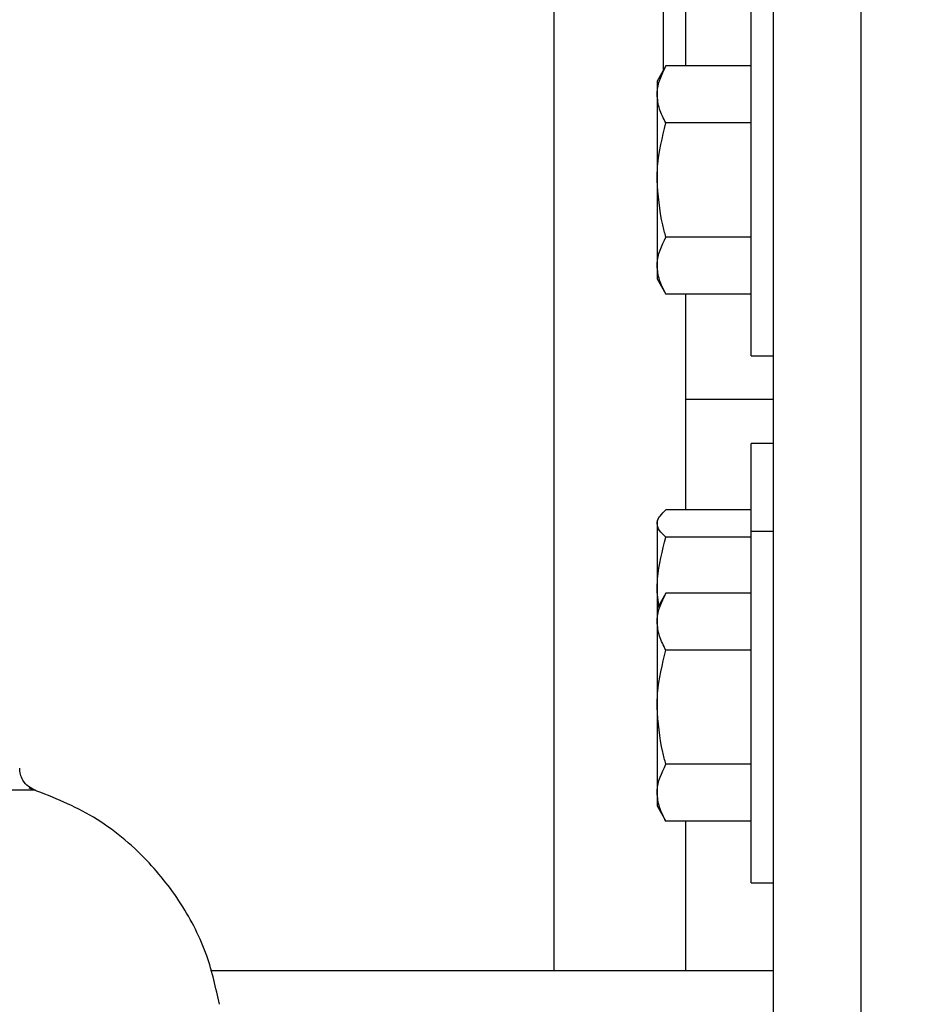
# Model space of a CAD drawing. Header units: inches. Extents: x 170 to 312, y 215 to 248.
# Tile 67 of 216: x 176.29 to 176.451, y 243.799 to 243.974. Entities that reach past the tile are written whole.
import ezdxf

# ---------------------------------------------------------------- set-up
doc = ezdxf.new("R2010")
doc.units = ezdxf.units.IN
doc.header["$LTSCALE"] = 0.25
doc.header["$MEASUREMENT"] = 0
doc.layers.add('ANNOTATIONS', color=1, linetype='Continuous')
doc.layers.add('STANDARD MOTOR LH', color=7, linetype='Continuous')
doc.styles.add('ARIAL', font='arial.ttf', dxfattribs={"height": 0.09375})
doc.dimstyles.new('STANDARD$0', dxfattribs={"dimtxt": 0.09375, "dimasz": 0.09375, "dimexe": 0.03125, "dimexo": 0.046875, "dimgap": 0.09, "dimtad": 0, "dimtih": 1, "dimtoh": 1, "dimdec": 4, "dimzin": 0, "dimdsep": 46, "dimtxsty": 'ARIAL', "dimcen": 0.09, "dimadec": 0, "dimazin": 0, "dimtfac": 1, "dimtdec": 4, "dimtofl": 0, "dimtmove": 0, "dimatfit": 1, "dimfxl": 1, "dimtolj": 1, "dimtzin": 0, "dimarcsym": 0})

# ---------------------------------------------------------------- blocks, each defined once
blk = doc.blocks.new('*D23')
at = {"layer": 'ANNOTATIONS', "color": 0, "lineweight": -2, "transparency": 16777216}
for p, q in [((175.7312287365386, 244.6669539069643), (175.7312287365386, 245.2745744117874)), ((176.9319160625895, 243.2737009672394), (176.9319160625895, 245.2745744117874)), ((175.8249787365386, 245.2433244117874), (176.1504763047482, 245.2433244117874)), ((176.8381660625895, 245.2433244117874), (176.5126684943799, 245.2433244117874))]:
    blk.add_line(p, q, dxfattribs=at)
at = {"layer": 'ANNOTATIONS', "color": 0, "transparency": 16777216}
for points in [[(175.8249787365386, 245.2589494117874), (175.8249787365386, 245.2276994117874), (175.7312287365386, 245.2433244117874)], [(176.8381660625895, 245.2589494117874), (176.8381660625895, 245.2276994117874), (176.9319160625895, 245.2433244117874)]]:
    blk.add_solid(points, dxfattribs=at)
at = {"layer": 'defpoints', "color": 0, "transparency": 16777216}
for p in [(175.7312287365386, 245.2433244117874), (175.7312287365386, 244.6200789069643), (176.9319160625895, 243.2268259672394)]:
    blk.add_point(p, dxfattribs=at)
at = {"layer": 'ANNOTATIONS', "color": 0, "transparency": 16777216, "insert": (176.331572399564, 245.2433244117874), "char_height": 0.09375, "attachment_point": 5, "style": 'ARIAL'}
blk.add_mtext('\\A1;20"', dxfattribs=at)
blk = doc.blocks.new('*D24')
at = {"layer": 'ANNOTATIONS', "color": 0, "lineweight": -2, "transparency": 16777216}
for p, q in [((175.869416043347, 244.2716909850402), (175.869416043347, 244.8408606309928)), ((176.9319160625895, 243.2737009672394), (176.9319160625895, 244.8408606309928)), ((175.963166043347, 244.8096106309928), (176.1155560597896, 244.8096106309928)), ((176.8381660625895, 244.8096106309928), (176.685776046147, 244.8096106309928))]:
    blk.add_line(p, q, dxfattribs=at)
at = {"layer": 'ANNOTATIONS', "color": 0, "transparency": 16777216}
for points in [[(175.963166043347, 244.8252356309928), (175.963166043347, 244.7939856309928), (175.869416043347, 244.8096106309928)], [(176.8381660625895, 244.8252356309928), (176.8381660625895, 244.7939856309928), (176.9319160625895, 244.8096106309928)]]:
    blk.add_solid(points, dxfattribs=at)
at = {"layer": 'defpoints', "color": 0, "transparency": 16777216}
for p in [(176.9319160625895, 244.8096106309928), (175.869416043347, 244.2248159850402), (176.9319160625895, 243.2268259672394)]:
    blk.add_point(p, dxfattribs=at)
at = {"layer": 'ANNOTATIONS', "color": 0, "transparency": 16777216, "insert": (176.4006660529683, 244.8096106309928), "char_height": 0.09375, "attachment_point": 5, "style": 'ARIAL'}
blk.add_mtext('\\A1;17 3/8"', dxfattribs=at)

msp = doc.modelspace()

# ---------------------------------------------------------------- linework, layer by layer
at = {"layer": 'STANDARD MOTOR LH'}
for p, q in [((176.4393534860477, 243.3830763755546), (176.4393534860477, 244.6643263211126)), ((176.4237285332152, 243.7893260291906), (176.4237285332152, 244.5705763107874)), ((176.3846660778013, 243.9989665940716), (176.3846660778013, 243.8049511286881)), ((176.4041660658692, 243.9650869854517), (176.4041660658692, 243.9947784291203)), ((176.4081035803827, 243.9947784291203), (176.4081035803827, 243.965855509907)), ((176.4197910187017, 243.9143262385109), (176.4197910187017, 243.9768260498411)), ((176.4046095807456, 243.965855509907), (176.403040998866, 243.9631386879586)), ((176.4197910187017, 243.965855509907), (176.4046095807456, 243.965855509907)), ((176.403040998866, 243.9631386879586), (176.403040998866, 243.9280136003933)), ((176.4197910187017, 243.9557156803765), (176.4046095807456, 243.9557156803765)), ((176.4197910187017, 243.9354366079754), (176.4046095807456, 243.9354366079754)), ((176.403040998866, 243.9280136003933), (176.4046095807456, 243.9252967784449)), ((176.4197910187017, 243.9252967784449), (176.4046095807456, 243.9252967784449)), ((176.4081035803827, 243.9252967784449), (176.4081035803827, 243.8869362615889)), ((176.4197910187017, 243.9143262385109), (176.4237285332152, 243.9143262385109)), ((176.4237285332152, 243.9065136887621), (176.4081035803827, 243.9065136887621)), ((176.4237285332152, 243.8987011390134), (176.4197910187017, 243.8987011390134)), ((176.4197910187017, 243.8205762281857), (176.4197910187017, 243.8987011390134)), ((176.4197910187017, 243.8869362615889), (176.4046095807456, 243.8869362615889)), ((176.4034223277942, 243.8856737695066), (176.403040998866, 243.885013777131)), ((176.403040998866, 243.885013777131), (176.403040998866, 243.8342635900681)), ((176.4237285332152, 243.8830760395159), (176.4197910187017, 243.8830760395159)), ((176.4197910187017, 243.882061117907), (176.4046095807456, 243.882061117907)), ((176.4033522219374, 243.8699278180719), (176.403040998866, 243.8723184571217)), ((176.4046095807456, 243.8721054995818), (176.403040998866, 243.8693886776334)), ((176.4197910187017, 243.8721054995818), (176.4046095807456, 243.8721054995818)), ((176.4197910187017, 243.8619656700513), (176.4046095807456, 243.8619656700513)), ((176.4197910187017, 243.8416865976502), (176.4046095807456, 243.8416865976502)), ((176.2686760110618, 243.837110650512), (176.2923784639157, 243.837110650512)), ((176.403040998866, 243.8342635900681), (176.4046095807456, 243.8315467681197)), ((176.4197910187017, 243.8315467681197), (176.4046095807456, 243.8315467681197)), ((176.4081035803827, 243.8315467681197), (176.4081035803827, 243.8049511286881)), ((176.4197910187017, 243.8205762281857), (176.4237285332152, 243.8205762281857)), ((176.4237285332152, 243.8049511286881), (176.3236403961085, 243.8049511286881))]:
    msp.add_line(p, q, dxfattribs=at)
for points, knots in [([(176.403040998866, 243.9607855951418), (176.4030425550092, 243.9609059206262), (176.4030647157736, 243.9626194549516), (176.4038652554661, 243.9642963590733), (176.4046095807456, 243.965855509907)], [0, 0, 0, 0, 0.07022064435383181, 1, 1, 1, 1]), ([(176.4046095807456, 243.9557156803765), (176.4041712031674, 243.9565391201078), (176.4032863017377, 243.9582013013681), (176.4031232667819, 243.9599188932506), (176.403040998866, 243.9607855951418)], [0, 0, 0, 0, 0.4953970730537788, 1, 1, 1, 1]), ([(176.403040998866, 243.9455764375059), (176.4030590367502, 243.9463882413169), (176.4031352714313, 243.9498192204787), (176.4039713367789, 243.9531630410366), (176.4046095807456, 243.9557156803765)], [0, 0, 0, 0, 0.2366099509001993, 1, 1, 1, 1]), ([(176.4046095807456, 243.9354366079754), (176.4044088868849, 243.9361534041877), (176.4034843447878, 243.9394554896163), (176.4032356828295, 243.9428885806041), (176.403040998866, 243.9455764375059)], [0, 0, 0, 0, 0.2170737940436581, 1, 1, 1, 1]), ([(176.403040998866, 243.9303666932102), (176.4030425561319, 243.9304868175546), (176.4030647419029, 243.9321981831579), (176.4038652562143, 243.9338762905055), (176.4046095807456, 243.9354366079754)], [0, 0, 0, 0, 0.07019209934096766, 1, 1, 1, 1]), ([(176.4046095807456, 243.9252967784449), (176.4041712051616, 243.9261201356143), (176.4032864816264, 243.9277818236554), (176.4031233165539, 243.9294999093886), (176.403040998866, 243.9303666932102)], [0, 0, 0, 0, 0.4954944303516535, 1, 1, 1, 1]), ([(176.403040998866, 243.8844986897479), (176.4030425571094, 243.884556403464), (176.4030647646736, 243.8853789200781), (176.4038652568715, 243.886185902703), (176.4046095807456, 243.8869362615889)], [0, 0, 0, 0, 0.0701672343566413, 1, 1, 1, 1]), ([(176.4046095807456, 243.882061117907), (176.4041712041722, 243.8824568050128), (176.4032863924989, 243.8832554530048), (176.4031232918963, 243.8840817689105), (176.403040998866, 243.8844986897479)], [0, 0, 0, 0, 0.4954461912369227, 1, 1, 1, 1]), ([(176.403040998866, 243.8723184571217), (176.4030590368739, 243.8730985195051), (176.4031352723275, 243.8763953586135), (176.4039713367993, 243.8796083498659), (176.4046095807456, 243.882061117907)], [0, 0, 0, 0, 0.2366091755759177, 1, 1, 1, 1]), ([(176.403040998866, 243.8670355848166), (176.4030425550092, 243.867155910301), (176.4030647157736, 243.8688694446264), (176.4038652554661, 243.8705463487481), (176.4046095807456, 243.8721054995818)], [0, 0, 0, 0, 0.07022064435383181, 1, 1, 1, 1]), ([(176.4046095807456, 243.8619656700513), (176.4041712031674, 243.8627891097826), (176.4032863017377, 243.8644512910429), (176.4031232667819, 243.8661688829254), (176.403040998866, 243.8670355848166)], [0, 0, 0, 0, 0.4953970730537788, 1, 1, 1, 1]), ([(176.403040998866, 243.8518264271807), (176.4030590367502, 243.8526382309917), (176.4031352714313, 243.8560692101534), (176.4039713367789, 243.8594130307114), (176.4046095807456, 243.8619656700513)], [0, 0, 0, 0, 0.2366099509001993, 1, 1, 1, 1]), ([(176.4046095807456, 243.8416865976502), (176.4044088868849, 243.8424033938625), (176.4034843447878, 243.845705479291), (176.4032356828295, 243.8491385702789), (176.403040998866, 243.8518264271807)], [0, 0, 0, 0, 0.2170737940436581, 1, 1, 1, 1]), ([(176.2925192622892, 243.8370666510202), (176.292076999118, 243.8372478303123), (176.2911674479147, 243.8376204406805), (176.2902481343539, 243.8386864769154), (176.2897382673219, 243.8398595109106), (176.289704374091, 243.8406226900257), (176.2896878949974, 243.8409937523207)], [0, 0, 0, 0, 0.2731168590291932, 0.5616876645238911, 0.7868898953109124, 1, 1, 1, 1]), ([(176.403040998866, 243.836616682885), (176.4030425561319, 243.8367368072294), (176.4030647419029, 243.8384481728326), (176.4038652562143, 243.8401262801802), (176.4046095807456, 243.8416865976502)], [0, 0, 0, 0, 0.07019209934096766, 1, 1, 1, 1]), ([(176.3251956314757, 243.7989742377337), (176.3245636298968, 243.8018772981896), (176.3231954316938, 243.808162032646), (176.3186024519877, 243.817088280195), (176.3116942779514, 243.8257534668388), (176.3025653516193, 243.8330963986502), (176.2950537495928, 243.836006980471), (176.2913711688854, 243.8374339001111)], [0, 0, 0, 0, 0.165151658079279, 0.3575310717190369, 0.55288135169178, 0.7807990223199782, 1, 1, 1, 1]), ([(176.4046095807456, 243.8315467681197), (176.4041712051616, 243.8323701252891), (176.4032864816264, 243.8340318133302), (176.4031233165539, 243.8357498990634), (176.403040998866, 243.836616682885)], [0, 0, 0, 0, 0.4954944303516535, 1, 1, 1, 1])]:
    msp.add_open_spline(points, degree=3, knots=knots, dxfattribs=at)

# ---------------------------------------------------------------- dimensions: what is measured, and where the dimension line sits
at = {"layer": 'ANNOTATIONS'}
for base, p1, p2, text, picture, middle in [((175.7312287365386, 245.2433244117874), (176.9319160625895, 243.2268259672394), (175.7312287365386, 244.6200789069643), '20"', '*D23', (176.331572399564, 245.2433244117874)), ((176.9319160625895, 244.8096106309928), (175.869416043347, 244.2248159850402), (176.9319160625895, 243.2268259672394), '17 3/8"', '*D24', (176.4006660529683, 244.8096106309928))]:
    dim = msp.add_linear_dim(base=base, p1=p1, p2=p2, text=text, dimstyle='STANDARD$0', dxfattribs=at)
    dim.commit()
    dim.dimension.update_dxf_attribs({"geometry": picture, "text_midpoint": middle, "dimtype": 160})

doc.saveas('drawing.dxf')
